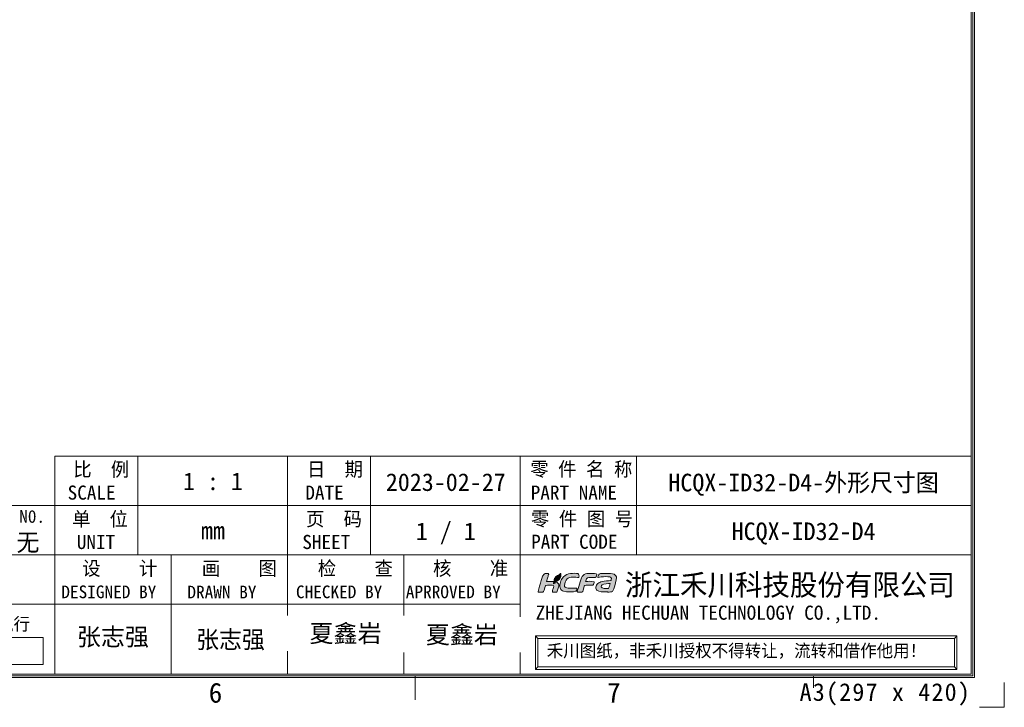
# Model space of a CAD drawing. Header units: millimetres. Extents: x 0 to 427, y 0 to 299.
# Tile 34 of 37: x 287 to 427, y 0 to 97. Entities that reach past the tile are written whole.
import ezdxf
from ezdxf.enums import TextEntityAlignment as Align

# ---------------------------------------------------------------- set-up
doc = ezdxf.new("R2010")
doc.units = ezdxf.units.MM
doc.header["$LTSCALE"] = 23.1
doc.header["$MEASUREMENT"] = 0
doc.layers.get('0').update_dxf_attribs({"lineweight": 18})
for name, color, linetype, lineweight in [('粗实线', 7, 'Continuous', 30), ('细实线层', 7, 'Continuous', 18), ('限高区域④', 3, 'Continuous', 18), ('限高区域⑤', 4, 'Continuous', 18)]:
    doc.layers.add(name, color=color, linetype=linetype, lineweight=lineweight)
doc.styles.add('鸿蒙CAD', font='txt')

# ---------------------------------------------------------------- blocks, each defined once
blk = doc.blocks.new('hcfa')
at = {"layer": '限高区域⑤'}
h = blk.add_hatch(color=164, dxfattribs=at)
edge = h.paths.add_edge_path(flags=0)
edge.add_spline(control_points=[(7.07, 2.36), (6.56, 2.36), (5.94, 2.45), (5.68, 1.95)], knot_values=[0, 0, 0, 0, 1.537659, 1.537659, 1.537659, 1.537659], weights=[1, 1, 1, 1], degree=3, periodic=0)
edge.add_spline(control_points=[(5.68, 1.95), (5.5, 1.6), (5.1, 0.37), (5.04, 0.05)], knot_values=[0, 0, 0, 0, 2.013709, 2.013709, 2.013709, 2.013709], weights=[1, 1, 1, 1], degree=3, periodic=0)
edge.add_line((5.04, 0.05), (5.05, 0))
edge.add_line((5.05, 0), (5.11, -0.03))
edge.add_line((5.11, -0.03), (5.37, -0.03))
edge.add_line((5.37, -0.03), (5.64, -0.03))
edge.add_spline(control_points=[(5.64, -0.03), (5.76, -0.03), (5.74, 0.02), (5.79, 0.22)], knot_values=[0, 0, 0, 0, 0.325713, 0.325713, 0.325713, 0.325713], weights=[1, 1, 1, 1], degree=3, periodic=0)
edge.add_spline(control_points=[(5.79, 0.22), (5.83, 0.33), (5.92, 0.77), (6.02, 0.82)], knot_values=[0, 0, 0, 0, 0.649887, 0.649887, 0.649887, 0.649887], weights=[1, 1, 1, 1], degree=3, periodic=0)
edge.add_spline(control_points=[(6.02, 0.82), (6.12, 0.94), (6.84, 0.81), (7.05, 0.86)], knot_values=[0, 0, 0, 0, 1.042012, 1.042012, 1.042012, 1.042012], weights=[1, 1, 1, 1], degree=3, periodic=0)
edge.add_spline(control_points=[(7.05, 0.86), (7.09, 0.87), (7.11, 0.89), (7.12, 0.92)], knot_values=[0, 0, 0, 0, 0.09894, 0.09894, 0.09894, 0.09894], weights=[1, 1, 1, 1], degree=3, periodic=0)
edge.add_spline(control_points=[(7.12, 0.92), (7.14, 0.97), (7.21, 1.14), (7.21, 1.2)], knot_values=[0, 0, 0, 0, 0.29547, 0.29547, 0.29547, 0.29547], weights=[1, 1, 1, 1], degree=3, periodic=0)
edge.add_spline(control_points=[(7.21, 1.2), (7.21, 1.24), (7.23, 1.29), (7.18, 1.3)], knot_values=[0, 0, 0, 0, 0.12492, 0.12492, 0.12492, 0.12492], weights=[1, 1, 1, 1], degree=3, periodic=0)
edge.add_spline(control_points=[(7.18, 1.3), (6.84, 1.38), (6.46, 1.35), (6.12, 1.32)], knot_values=[0, 0, 0, 0, 1.062134, 1.062134, 1.062134, 1.062134], weights=[1, 1, 1, 1], degree=3, periodic=0)
edge.add_spline(control_points=[(6.12, 1.32), (6.12, 1.37), (6.16, 1.49), (6.17, 1.54)], knot_values=[0, 0, 0, 0, 0.222512, 0.222512, 0.222512, 0.222512], weights=[1, 1, 1, 1], degree=3, periodic=0)
edge.add_line((6.17, 1.54), (6.24, 1.68))
edge.add_line((6.24, 1.68), (6.36, 1.79))
edge.add_line((6.36, 1.79), (6.51, 1.84))
edge.add_line((6.51, 1.84), (6.7, 1.86))
edge.add_line((6.7, 1.86), (6.94, 1.86))
edge.add_line((6.94, 1.86), (7.19, 1.86))
edge.add_spline(control_points=[(7.19, 1.86), (7.31, 1.86), (7.45, 1.84), (7.48, 1.91)], knot_values=[0, 0, 0, 0, 0.307412, 0.307412, 0.307412, 0.307412], weights=[1, 1, 1, 1], degree=3, periodic=0)
edge.add_spline(control_points=[(7.48, 1.91), (7.5, 1.96), (7.57, 2.13), (7.57, 2.19)], knot_values=[0, 0, 0, 0, 0.295458, 0.295458, 0.295458, 0.295458], weights=[1, 1, 1, 1], degree=3, periodic=0)
edge.add_spline(control_points=[(7.57, 2.19), (7.57, 2.25), (7.56, 2.29), (7.49, 2.32)], knot_values=[0, 0, 0, 0, 0.162305, 0.162305, 0.162305, 0.162305], weights=[1, 1, 1, 1], degree=3, periodic=0)
edge.add_spline(control_points=[(7.49, 2.32), (7.38, 2.36), (7.17, 2.36), (7.07, 2.36)], knot_values=[0, 0, 0, 0, 0.4222, 0.4222, 0.4222, 0.4222], weights=[1, 1, 1, 1], degree=3, periodic=0)
edge = h.paths.add_edge_path(flags=0)
edge.add_spline(control_points=[(3.72, 1.65), (4.08, 2.02), (4.83, 1.84), (5.23, 1.86)], knot_values=[0, 0, 0, 0, 1.564995, 1.564995, 1.564995, 1.564995], weights=[1, 1, 1, 1], degree=3, periodic=0)
edge.add_spline(control_points=[(5.23, 1.86), (5.27, 1.86), (5.31, 2.17), (5.2, 2.29)], knot_values=[0, 0, 0, 0, 0.452649, 0.452649, 0.452649, 0.452649], weights=[1, 1, 1, 1], degree=3, periodic=0)
edge.add_spline(control_points=[(5.2, 2.29), (5.15, 2.34), (5.05, 2.36), (4.95, 2.37)], knot_values=[0, 0, 0, 0, 0.26521, 0.26521, 0.26521, 0.26521], weights=[1, 1, 1, 1], degree=3, periodic=0)
edge.add_spline(control_points=[(4.95, 2.37), (4.27, 2.4), (3.51, 2.36), (3.08, 1.72)], knot_values=[0, 0, 0, 0, 2.081034, 2.081034, 2.081034, 2.081034], weights=[1, 1, 1, 1], degree=3, periodic=0)
edge.add_spline(control_points=[(3.08, 1.72), (2.87, 1.41), (2.66, 0.72), (2.88, 0.37)], knot_values=[0, 0, 0, 0, 1.416581, 1.416581, 1.416581, 1.416581], weights=[1, 1, 1, 1], degree=3, periodic=0)
edge.add_spline(control_points=[(2.88, 0.37), (2.95, 0.26), (3.06, 0.13), (3.25, 0.08)], knot_values=[0, 0, 0, 0, 0.485963, 0.485963, 0.485963, 0.485963], weights=[1, 1, 1, 1], degree=3, periodic=0)
edge.add_spline(control_points=[(3.25, 0.08), (3.71, -0.04), (4.59, -0.06), (4.85, 0.08)], knot_values=[0, 0, 0, 0, 1.622869, 1.622869, 1.622869, 1.622869], weights=[1, 1, 1, 1], degree=3, periodic=0)
edge.add_spline(control_points=[(4.85, 0.08), (4.96, 0.13), (5.03, 0.39), (5, 0.47)], knot_values=[0, 0, 0, 0, 0.439849, 0.439849, 0.439849, 0.439849], weights=[1, 1, 1, 1], degree=3, periodic=0)
edge.add_spline(control_points=[(5, 0.47), (4.99, 0.51), (4.61, 0.46), (4.52, 0.46)], knot_values=[0, 0, 0, 0, 0.489965, 0.489965, 0.489965, 0.489965], weights=[1, 1, 1, 1], degree=3, periodic=0)
edge.add_spline(control_points=[(4.52, 0.46), (4.29, 0.45), (3.89, 0.42), (3.69, 0.5)], knot_values=[0, 0, 0, 0, 0.834259, 0.834259, 0.834259, 0.834259], weights=[1, 1, 1, 1], degree=3, periodic=0)
edge.add_spline(control_points=[(3.69, 0.5), (3.51, 0.58), (3.39, 0.62), (3.39, 0.8)], knot_values=[0, 0, 0, 0, 0.459489, 0.459489, 0.459489, 0.459489], weights=[1, 1, 1, 1], degree=3, periodic=0)
edge.add_spline(control_points=[(3.39, 0.8), (3.39, 1.04), (3.54, 1.47), (3.72, 1.65)], knot_values=[0, 0, 0, 0, 0.925524, 0.925524, 0.925524, 0.925524], weights=[1, 1, 1, 1], degree=3, periodic=0)
edge = h.paths.add_edge_path(flags=0)
edge.add_spline(control_points=[(1.07, 1.31), (1.08, 1.43), (1.2, 1.78), (1.24, 1.9)], knot_values=[0, 0, 0, 0, 0.611736, 0.611736, 0.611736, 0.611736], weights=[1, 1, 1, 1], degree=3, periodic=0)
edge.add_spline(control_points=[(1.24, 1.9), (1.26, 1.97), (1.36, 2.23), (1.36, 2.28)], knot_values=[0, 0, 0, 0, 0.393712, 0.393712, 0.393712, 0.393712], weights=[1, 1, 1, 1], degree=3, periodic=0)
edge.add_spline(control_points=[(1.36, 2.28), (1.36, 2.39), (1.07, 2.39), (0.92, 2.35)], knot_values=[0, 0, 0, 0, 0.475712, 0.475712, 0.475712, 0.475712], weights=[1, 1, 1, 1], degree=3, periodic=0)
edge.add_spline(control_points=[(0.92, 2.35), (0.83, 2.31), (0.74, 2.24), (0.68, 2.17)], knot_values=[0, 0, 0, 0, 0.3056, 0.3056, 0.3056, 0.3056], weights=[1, 1, 1, 1], degree=3, periodic=0)
edge.add_spline(control_points=[(0.68, 2.17), (0.61, 2.08), (0.53, 1.93), (0.5, 1.82)], knot_values=[0, 0, 0, 0, 0.395977, 0.395977, 0.395977, 0.395977], weights=[1, 1, 1, 1], degree=3, periodic=0)
edge.add_spline(control_points=[(0.5, 1.82), (0.35, 1.34), (0.22, 0.86), (0.09, 0.38)], knot_values=[0, 0, 0, 0, 1.492002, 1.492002, 1.492002, 1.492002], weights=[1, 1, 1, 1], degree=3, periodic=0)
edge.add_spline(control_points=[(0.09, 0.38), (0.07, 0.32), (-0.01, 0.1), (-0.01, 0.05)], knot_values=[0, 0, 0, 0, 0.349975, 0.349975, 0.349975, 0.349975], weights=[1, 1, 1, 1], degree=3, periodic=0)
edge.add_line((-0.01, 0.05), (0, 0))
edge.add_line((0, 0), (0.06, -0.03))
edge.add_line((0.06, -0.03), (0.32, -0.03))
edge.add_line((0.32, -0.03), (0.59, -0.03))
edge.add_line((0.59, -0.03), (0.66, -0.01))
edge.add_line((0.66, -0.01), (0.7, 0.05))
edge.add_line((0.7, 0.05), (0.75, 0.22))
edge.add_line((0.75, 0.22), (0.82, 0.46))
edge.add_line((0.82, 0.46), (0.89, 0.69))
edge.add_spline(control_points=[(0.89, 0.69), (0.91, 0.76), (0.93, 0.77), (0.99, 0.8)], knot_values=[0, 0, 0, 0, 0.153682, 0.153682, 0.153682, 0.153682], weights=[1, 1, 1, 1], degree=3, periodic=0)
edge.add_spline(control_points=[(0.99, 0.8), (1.12, 0.86), (1.89, 0.9), (1.97, 0.81)], knot_values=[0, 0, 0, 0, 0.989394, 0.989394, 0.989394, 0.989394], weights=[1, 1, 1, 1], degree=3, periodic=0)
edge.add_spline(control_points=[(1.97, 0.81), (2.06, 0.7), (1.94, 0.45), (1.89, 0.3)], knot_values=[0, 0, 0, 0, 0.534984, 0.534984, 0.534984, 0.534984], weights=[1, 1, 1, 1], degree=3, periodic=0)
edge.add_line((1.89, 0.3), (1.83, 0.1))
edge.add_line((1.83, 0.1), (1.83, 0.01))
edge.add_line((1.83, 0.01), (1.86, -0.02))
edge.add_line((1.86, -0.02), (1.9, -0.03))
edge.add_line((1.9, -0.03), (2.14, -0.03))
edge.add_line((2.14, -0.03), (2.39, -0.03))
edge.add_spline(control_points=[(2.39, -0.03), (2.47, -0.03), (2.66, 0.65), (2.66, 0.77)], knot_values=[0, 0, 0, 0, 0.854359, 0.854359, 0.854359, 0.854359], weights=[1, 1, 1, 1], degree=3, periodic=0)
edge.add_spline(control_points=[(2.66, 0.77), (2.66, 0.98), (2.57, 1.1), (2.45, 1.19)], knot_values=[0, 0, 0, 0, 0.485363, 0.485363, 0.485363, 0.485363], weights=[1, 1, 1, 1], degree=3, periodic=0)
edge.add_spline(control_points=[(2.45, 1.19), (2.4, 1.22), (2.34, 1.25), (2.28, 1.27)], knot_values=[0, 0, 0, 0, 0.194624, 0.194624, 0.194624, 0.194624], weights=[1, 1, 1, 1], degree=3, periodic=0)
edge.add_spline(control_points=[(2.28, 1.27), (2.25, 1.27), (2.22, 1.27), (2.19, 1.26)], knot_values=[0, 0, 0, 0, 0.08842, 0.08842, 0.08842, 0.08842], weights=[1, 1, 1, 1], degree=3, periodic=0)
edge.add_spline(control_points=[(2.19, 1.26), (2.15, 1.09), (2.21, 1.14), (2.01, 1.05)], knot_values=[0, 0, 0, 0, 0.30703, 0.30703, 0.30703, 0.30703], weights=[1, 1, 1, 1], degree=3, periodic=0)
edge.add_spline(control_points=[(2.01, 1.05), (1.98, 1.04), (2, 1.04), (1.96, 1.03)], knot_values=[0, 0, 0, 0, 0.060036, 0.060036, 0.060036, 0.060036], weights=[1, 1, 1, 1], degree=3, periodic=0)
edge.add_spline(control_points=[(1.96, 1.03), (1.96, 1.1), (1.99, 1.22), (2.03, 1.33)], knot_values=[0, 0, 0, 0, 0.30846, 0.30846, 0.30846, 0.30846], weights=[1, 1, 1, 1], degree=3, periodic=0)
edge.add_spline(control_points=[(2.03, 1.33), (1.71, 1.37), (1.35, 1.32), (1.07, 1.31)], knot_values=[0, 0, 0, 0, 0.957715, 0.957715, 0.957715, 0.957715], weights=[1, 1, 1, 1], degree=3, periodic=0)
edge = h.paths.add_edge_path(flags=0)
edge.add_spline(control_points=[(9.76, 0.39), (9.93, 0.81), (10.07, 1.5), (10.1, 1.82)], knot_values=[0, 0, 0, 0, 1.476866, 1.476866, 1.476866, 1.476866], weights=[1, 1, 1, 1], degree=3, periodic=0)
edge.add_spline(control_points=[(10.1, 1.82), (10.09, 1.99), (10.01, 2.14), (9.78, 2.25)], knot_values=[0, 0, 0, 0, 0.565204, 0.565204, 0.565204, 0.565204], weights=[1, 1, 1, 1], degree=3, periodic=0)
edge.add_spline(control_points=[(9.78, 2.25), (9.53, 2.38), (9.13, 2.37), (8.82, 2.37)], knot_values=[0, 0, 0, 0, 0.980073, 0.980073, 0.980073, 0.980073], weights=[1, 1, 1, 1], degree=3, periodic=0)
edge.add_spline(control_points=[(8.82, 2.37), (8.55, 2.37), (8.28, 2.37), (8.04, 2.34)], knot_values=[0, 0, 0, 0, 0.776225, 0.776225, 0.776225, 0.776225], weights=[1, 1, 1, 1], degree=3, periodic=0)
edge.add_spline(control_points=[(8.04, 2.34), (7.98, 2.33), (7.9, 2.32), (7.86, 2.29)], knot_values=[0, 0, 0, 0, 0.194586, 0.194586, 0.194586, 0.194586], weights=[1, 1, 1, 1], degree=3, periodic=0)
edge.add_spline(control_points=[(7.86, 2.29), (7.79, 2.25), (7.73, 2), (7.71, 1.93)], knot_values=[0, 0, 0, 0, 0.401562, 0.401562, 0.401562, 0.401562], weights=[1, 1, 1, 1], degree=3, periodic=0)
edge.add_spline(control_points=[(7.71, 1.93), (7.7, 1.89), (7.68, 1.86), (7.72, 1.86)], knot_values=[0, 0, 0, 0, 0.087937, 0.087937, 0.087937, 0.087937], weights=[1, 1, 1, 1], degree=3, periodic=0)
edge.add_spline(control_points=[(7.72, 1.86), (8.06, 1.9), (9.44, 2.11), (9.44, 1.71)], knot_values=[0, 0, 0, 0, 1.829051, 1.829051, 1.829051, 1.829051], weights=[1, 1, 1, 1], degree=3, periodic=0)
edge.add_spline(control_points=[(9.44, 1.71), (9.44, 1.65), (9.43, 1.5), (9.4, 1.48)], knot_values=[0, 0, 0, 0, 0.229888, 0.229888, 0.229888, 0.229888], weights=[1, 1, 1, 1], degree=3, periodic=0)
edge.add_spline(control_points=[(9.4, 1.48), (9.39, 1.47), (9.38, 1.47), (9.36, 1.47)], knot_values=[0, 0, 0, 0, 0.043267, 0.043267, 0.043267, 0.043267], weights=[1, 1, 1, 1], degree=3, periodic=0)
edge.add_spline(control_points=[(9.36, 1.47), (8.99, 1.39), (8.61, 1.41), (8.23, 1.31)], knot_values=[0, 0, 0, 0, 1.144446, 1.144446, 1.144446, 1.144446], weights=[1, 1, 1, 1], degree=3, periodic=0)
edge.add_spline(control_points=[(8.23, 1.31), (8.05, 1.26), (7.85, 1.18), (7.71, 1.07)], knot_values=[0, 0, 0, 0, 0.580179, 0.580179, 0.580179, 0.580179], weights=[1, 1, 1, 1], degree=3, periodic=0)
edge.add_spline(control_points=[(7.71, 1.07), (7.64, 1.01), (7.57, 0.94), (7.52, 0.87)], knot_values=[0, 0, 0, 0, 0.273949, 0.273949, 0.273949, 0.273949], weights=[1, 1, 1, 1], degree=3, periodic=0)
edge.add_spline(control_points=[(7.52, 0.87), (7.44, 0.72), (7.38, 0.48), (7.47, 0.32)], knot_values=[0, 0, 0, 0, 0.568587, 0.568587, 0.568587, 0.568587], weights=[1, 1, 1, 1], degree=3, periodic=0)
edge.add_spline(control_points=[(7.47, 0.32), (7.5, 0.28), (7.53, 0.24), (7.57, 0.21)], knot_values=[0, 0, 0, 0, 0.150189, 0.150189, 0.150189, 0.150189], weights=[1, 1, 1, 1], degree=3, periodic=0)
edge.add_spline(control_points=[(7.57, 0.21), (7.78, -0.01), (8.48, -0.04), (8.78, -0.02)], knot_values=[0, 0, 0, 0, 1.257613, 1.257613, 1.257613, 1.257613], weights=[1, 1, 1, 1], degree=3, periodic=0)
edge.add_spline(control_points=[(8.78, -0.02), (8.82, -0.02), (8.85, -0.02), (8.96, -0.01)], knot_values=[0, 0, 0, 0, 0.175069, 0.175069, 0.175069, 0.175069], weights=[1, 1, 1, 1], degree=3, periodic=0)
edge.add_spline(control_points=[(8.96, -0.01), (8.96, -0.01), (8.95, -0.04), (8.95, -0.04)], knot_values=[0, 0, 0, 0, 0.027876, 0.027876, 0.027876, 0.027876], weights=[1, 1, 1, 1], degree=3, periodic=0)
edge.add_spline(control_points=[(8.95, -0.04), (8.95, -0.04), (8.95, -0.04), (8.96, -0.04)], knot_values=[0, 0, 0, 0, 0.003955, 0.003955, 0.003955, 0.003955], weights=[1, 1, 1, 1], degree=3, periodic=0)
edge.add_spline(control_points=[(8.96, -0.04), (9.17, -0.04), (9.51, -0.01), (9.57, 0.04)], knot_values=[0, 0, 0, 0, 0.620186, 0.620186, 0.620186, 0.620186], weights=[1, 1, 1, 1], degree=3, periodic=0)
edge.add_spline(control_points=[(9.57, 0.04), (9.64, 0.1), (9.72, 0.29), (9.76, 0.39)], knot_values=[0, 0, 0, 0, 0.400766, 0.400766, 0.400766, 0.400766], weights=[1, 1, 1, 1], degree=3, periodic=0)
edge = h.paths.add_edge_path(flags=0)
edge.add_spline(control_points=[(9.27, 1.06), (9.24, 0.91), (9.12, 0.54), (9.07, 0.41)], knot_values=[0, 0, 0, 0, 0.674769, 0.674769, 0.674769, 0.674769], weights=[1, 1, 1, 1], degree=3, periodic=0)
edge.add_spline(control_points=[(9.07, 0.41), (8.88, 0.41), (8.11, 0.36), (8.11, 0.65)], knot_values=[0, 0, 0, 0, 1.063898, 1.063898, 1.063898, 1.063898], weights=[1, 1, 1, 1], degree=3, periodic=0)
edge.add_spline(control_points=[(8.11, 0.65), (8.11, 0.76), (8.19, 0.85), (8.26, 0.9)], knot_values=[0, 0, 0, 0, 0.307152, 0.307152, 0.307152, 0.307152], weights=[1, 1, 1, 1], degree=3, periodic=0)
edge.add_spline(control_points=[(8.26, 0.9), (8.43, 1.01), (9.09, 1.06), (9.27, 1.06)], knot_values=[0, 0, 0, 0, 1.034719, 1.034719, 1.034719, 1.034719], weights=[1, 1, 1, 1], degree=3, periodic=0)
h = blk.add_hatch(color=82, dxfattribs=at)
edge = h.paths.add_edge_path(flags=0)
edge.add_spline(control_points=[(2.71, 1.97), (2.54, 1.64), (2.3, 1.69), (2.12, 1.4)], knot_values=[0, 0, 0, 0, 0.82939, 0.82939, 0.82939, 0.82939], weights=[1, 1, 1, 1], degree=3, periodic=0)
edge.add_spline(control_points=[(2.12, 1.4), (2.08, 1.35), (2.02, 1.18), (2.02, 1.11)], knot_values=[0, 0, 0, 0, 0.312404, 0.312404, 0.312404, 0.312404], weights=[1, 1, 1, 1], degree=3, periodic=0)
edge.add_spline(control_points=[(2.02, 1.11), (2.03, 1.11), (2.03, 1.11), (2.04, 1.12)], knot_values=[0, 0, 0, 0, 0.027389, 0.027389, 0.027389, 0.027389], weights=[1, 1, 1, 1], degree=3, periodic=0)
edge.add_spline(control_points=[(2.04, 1.12), (2.14, 1.16), (2.1, 1.13), (2.13, 1.24)], knot_values=[0, 0, 0, 0, 0.167444, 0.167444, 0.167444, 0.167444], weights=[1, 1, 1, 1], degree=3, periodic=0)
edge.add_spline(control_points=[(2.13, 1.24), (2.14, 1.27), (2.14, 1.28), (2.15, 1.31)], knot_values=[0, 0, 0, 0, 0.070921, 0.070921, 0.070921, 0.070921], weights=[1, 1, 1, 1], degree=3, periodic=0)
edge.add_spline(control_points=[(2.15, 1.31), (2.51, 1.32), (2.84, 1.56), (2.9, 1.92)], knot_values=[0, 0, 0, 0, 1.055102, 1.055102, 1.055102, 1.055102], weights=[1, 1, 1, 1], degree=3, periodic=0)
edge.add_spline(control_points=[(2.9, 1.92), (2.91, 1.98), (2.92, 2.04), (2.92, 2.11)], knot_values=[0, 0, 0, 0, 0.188525, 0.188525, 0.188525, 0.188525], weights=[1, 1, 1, 1], degree=3, periodic=0)
edge.add_spline(control_points=[(2.92, 2.11), (2.92, 2.11), (2.92, 2.25), (2.92, 2.25)], knot_values=[0, 0, 0, 0, 0.144713, 0.144713, 0.144713, 0.144713], weights=[1, 1, 1, 1], degree=3, periodic=0)
edge.add_spline(control_points=[(2.92, 2.25), (2.92, 2.29), (2.92, 2.32), (2.92, 2.37)], knot_values=[0, 0, 0, 0, 0.119576, 0.119576, 0.119576, 0.119576], weights=[1, 1, 1, 1], degree=3, periodic=0)
edge.add_spline(control_points=[(2.92, 2.37), (2.87, 2.37), (2.88, 2.33), (2.79, 2.25)], knot_values=[0, 0, 0, 0, 0.180649, 0.180649, 0.180649, 0.180649], weights=[1, 1, 1, 1], degree=3, periodic=0)
edge.add_spline(control_points=[(2.79, 2.25), (2.66, 2.14), (2.52, 2.13), (2.35, 2.01)], knot_values=[0, 0, 0, 0, 0.50668, 0.50668, 0.50668, 0.50668], weights=[1, 1, 1, 1], degree=3, periodic=0)
edge.add_spline(control_points=[(2.35, 2.01), (2.26, 1.95), (2.18, 1.87), (2.13, 1.77)], knot_values=[0, 0, 0, 0, 0.326484, 0.326484, 0.326484, 0.326484], weights=[1, 1, 1, 1], degree=3, periodic=0)
edge.add_spline(control_points=[(2.13, 1.77), (2.11, 1.72), (2.08, 1.67), (2.07, 1.6)], knot_values=[0, 0, 0, 0, 0.179769, 0.179769, 0.179769, 0.179769], weights=[1, 1, 1, 1], degree=3, periodic=0)
edge.add_spline(control_points=[(2.07, 1.6), (2.07, 1.59), (2.05, 1.39), (2.08, 1.39)], knot_values=[0, 0, 0, 0, 0.221687, 0.221687, 0.221687, 0.221687], weights=[1, 1, 1, 1], degree=3, periodic=0)
edge.add_spline(control_points=[(2.08, 1.39), (2.1, 1.46), (2.17, 1.57), (2.3, 1.65)], knot_values=[0, 0, 0, 0, 0.3504, 0.3504, 0.3504, 0.3504], weights=[1, 1, 1, 1], degree=3, periodic=0)
edge.add_spline(control_points=[(2.3, 1.65), (2.49, 1.77), (2.61, 1.83), (2.71, 1.97)], knot_values=[0, 0, 0, 0, 0.521681, 0.521681, 0.521681, 0.521681], weights=[1, 1, 1, 1], degree=3, periodic=0)
at = {"layer": '限高区域④', "color": 164}
for points, knots in [([(-0.01, 0.05), (-0.01, 0.02), (-0.01, -0.03), (0.06, -0.03), (0.06, -0.03), (0.06, -0.03), (0.59, -0.03), (0.59, -0.03), (0.59, -0.03), (0.71, -0.03), (0.72, 0.1), (0.75, 0.22), (0.75, 0.22), (0.75, 0.22), (0.89, 0.69), (0.89, 0.69), (0.89, 0.69), (0.91, 0.76), (0.93, 0.77), (0.99, 0.8), (0.99, 0.8), (1.12, 0.86), (1.89, 0.9), (1.97, 0.81), (1.97, 0.81), (2.06, 0.7), (1.94, 0.45), (1.89, 0.3), (1.89, 0.3), (1.87, 0.21), (1.75, -0.03), (1.9, -0.03), (1.9, -0.03), (1.9, -0.03), (2.39, -0.03), (2.39, -0.03), (2.39, -0.03), (2.47, -0.03), (2.66, 0.65), (2.66, 0.77), (2.66, 0.77), (2.66, 0.98), (2.57, 1.1), (2.45, 1.19), (2.45, 1.19), (2.4, 1.22), (2.34, 1.25), (2.28, 1.27), (2.28, 1.27), (2.25, 1.27), (2.22, 1.27), (2.19, 1.26), (2.19, 1.26), (2.15, 1.09), (2.21, 1.14), (2.01, 1.05), (2.01, 1.05), (1.98, 1.04), (2, 1.04), (1.96, 1.03), (1.96, 1.03), (1.96, 1.1), (1.99, 1.22), (2.03, 1.33), (2.03, 1.33), (1.71, 1.37), (1.35, 1.32), (1.07, 1.31), (1.07, 1.31), (1.08, 1.43), (1.2, 1.78), (1.24, 1.9), (1.24, 1.9), (1.26, 1.97), (1.36, 2.23), (1.36, 2.28), (1.36, 2.28), (1.36, 2.39), (1.07, 2.39), (0.92, 2.35), (0.92, 2.35), (0.83, 2.31), (0.74, 2.24), (0.68, 2.17), (0.68, 2.17), (0.61, 2.08), (0.53, 1.93), (0.5, 1.82), (0.5, 1.82), (0.35, 1.34), (0.22, 0.86), (0.09, 0.38), (0.09, 0.38), (0.07, 0.32), (-0.01, 0.1), (-0.01, 0.05)], [0, 0, 0, 0, 0.447956, 0.447956, 0.447956, 0.447956, 0.895911, 0.895911, 0.895911, 0.895911, 1.343867, 1.343867, 1.343867, 1.343867, 1.791822, 1.791822, 1.791822, 1.791822, 2.239778, 2.239778, 2.239778, 2.239778, 2.687733, 2.687733, 2.687733, 2.687733, 3.135689, 3.135689, 3.135689, 3.135689, 3.583645, 3.583645, 3.583645, 3.583645, 4.0316, 4.0316, 4.0316, 4.0316, 4.479556, 4.479556, 4.479556, 4.479556, 4.927511, 4.927511, 4.927511, 4.927511, 5.375467, 5.375467, 5.375467, 5.375467, 5.823423, 5.823423, 5.823423, 5.823423, 6.271378, 6.271378, 6.271378, 6.271378, 6.719334, 6.719334, 6.719334, 6.719334, 7.167289, 7.167289, 7.167289, 7.167289, 7.615245, 7.615245, 7.615245, 7.615245, 8.0632, 8.0632, 8.0632, 8.0632, 8.511156, 8.511156, 8.511156, 8.511156, 8.959112, 8.959112, 8.959112, 8.959112, 9.407067, 9.407067, 9.407067, 9.407067, 9.855023, 9.855023, 9.855023, 9.855023, 10.302978, 10.302978, 10.302978, 10.302978, 11.198889, 11.198889, 11.198889, 11.198889]), ([(2.88, 0.37), (2.95, 0.26), (3.06, 0.13), (3.25, 0.08), (3.25, 0.08), (3.71, -0.04), (4.59, -0.06), (4.85, 0.08), (4.85, 0.08), (4.96, 0.13), (5.03, 0.39), (5, 0.47), (5, 0.47), (4.99, 0.51), (4.61, 0.46), (4.52, 0.46), (4.52, 0.46), (4.29, 0.45), (3.89, 0.42), (3.69, 0.5), (3.69, 0.5), (3.51, 0.58), (3.39, 0.62), (3.39, 0.8), (3.39, 0.8), (3.39, 1.04), (3.54, 1.47), (3.72, 1.65), (3.72, 1.65), (4.08, 2.02), (4.83, 1.84), (5.23, 1.86), (5.23, 1.86), (5.27, 1.86), (5.31, 2.17), (5.2, 2.29), (5.2, 2.29), (5.15, 2.34), (5.05, 2.36), (4.95, 2.37), (4.95, 2.37), (4.27, 2.4), (3.51, 2.36), (3.08, 1.72), (3.08, 1.72), (2.87, 1.41), (2.66, 0.72), (2.88, 0.37)], [0, 0, 0, 0, 0.839975, 0.839975, 0.839975, 0.839975, 1.679949, 1.679949, 1.679949, 1.679949, 2.519924, 2.519924, 2.519924, 2.519924, 3.359898, 3.359898, 3.359898, 3.359898, 4.199873, 4.199873, 4.199873, 4.199873, 5.039847, 5.039847, 5.039847, 5.039847, 5.879822, 5.879822, 5.879822, 5.879822, 6.719796, 6.719796, 6.719796, 6.719796, 7.559771, 7.559771, 7.559771, 7.559771, 8.399745, 8.399745, 8.399745, 8.399745, 9.23972, 9.23972, 9.23972, 9.23972, 10.919669, 10.919669, 10.919669, 10.919669]), ([(5.04, 0.05), (5.04, 0.02), (5.04, -0.03), (5.11, -0.03), (5.11, -0.03), (5.11, -0.03), (5.64, -0.03), (5.64, -0.03), (5.64, -0.03), (5.76, -0.03), (5.74, 0.02), (5.79, 0.22), (5.79, 0.22), (5.83, 0.33), (5.92, 0.77), (6.02, 0.82), (6.02, 0.82), (6.12, 0.94), (6.84, 0.81), (7.05, 0.86), (7.05, 0.86), (7.09, 0.87), (7.11, 0.89), (7.12, 0.92), (7.12, 0.92), (7.14, 0.97), (7.21, 1.14), (7.21, 1.2), (7.21, 1.2), (7.21, 1.24), (7.23, 1.29), (7.18, 1.3), (7.18, 1.3), (6.84, 1.38), (6.46, 1.35), (6.12, 1.32), (6.12, 1.32), (6.12, 1.37), (6.16, 1.49), (6.17, 1.54), (6.17, 1.54), (6.24, 1.77), (6.43, 1.86), (6.7, 1.86), (6.7, 1.86), (6.7, 1.86), (7.19, 1.86), (7.19, 1.86), (7.19, 1.86), (7.31, 1.86), (7.45, 1.84), (7.48, 1.91), (7.48, 1.91), (7.5, 1.96), (7.57, 2.13), (7.57, 2.19), (7.57, 2.19), (7.57, 2.25), (7.56, 2.29), (7.49, 2.32), (7.49, 2.32), (7.38, 2.36), (7.17, 2.36), (7.07, 2.36), (7.07, 2.36), (6.56, 2.36), (5.94, 2.45), (5.68, 1.95), (5.68, 1.95), (5.5, 1.6), (5.1, 0.37), (5.04, 0.05)], [0, 0, 0, 0, 0.541079, 0.541079, 0.541079, 0.541079, 1.082157, 1.082157, 1.082157, 1.082157, 1.623236, 1.623236, 1.623236, 1.623236, 2.164314, 2.164314, 2.164314, 2.164314, 2.705393, 2.705393, 2.705393, 2.705393, 3.246471, 3.246471, 3.246471, 3.246471, 3.78755, 3.78755, 3.78755, 3.78755, 4.328628, 4.328628, 4.328628, 4.328628, 4.869707, 4.869707, 4.869707, 4.869707, 5.410785, 5.410785, 5.410785, 5.410785, 5.951864, 5.951864, 5.951864, 5.951864, 6.492942, 6.492942, 6.492942, 6.492942, 7.034021, 7.034021, 7.034021, 7.034021, 7.575099, 7.575099, 7.575099, 7.575099, 8.116178, 8.116178, 8.116178, 8.116178, 8.657256, 8.657256, 8.657256, 8.657256, 9.198335, 9.198335, 9.198335, 9.198335, 10.280492, 10.280492, 10.280492, 10.280492]), ([(10.1, 1.82), (10.07, 1.5), (9.93, 0.81), (9.76, 0.39), (9.76, 0.39), (9.72, 0.29), (9.64, 0.1), (9.57, 0.04), (9.57, 0.04), (9.51, -0.01), (9.17, -0.04), (8.96, -0.04), (8.96, -0.04), (8.95, -0.04), (8.95, -0.04), (8.95, -0.04), (8.95, -0.04), (8.95, -0.04), (8.96, -0.01), (8.96, -0.01), (8.96, -0.01), (8.85, -0.02), (8.82, -0.02), (8.78, -0.02), (8.78, -0.02), (8.48, -0.04), (7.78, -0.01), (7.57, 0.21), (7.57, 0.21), (7.53, 0.24), (7.5, 0.28), (7.47, 0.32), (7.47, 0.32), (7.38, 0.48), (7.44, 0.72), (7.52, 0.87), (7.52, 0.87), (7.57, 0.94), (7.64, 1.01), (7.71, 1.07), (7.71, 1.07), (7.85, 1.18), (8.05, 1.26), (8.23, 1.31), (8.23, 1.31), (8.61, 1.41), (8.99, 1.39), (9.36, 1.47), (9.36, 1.47), (9.38, 1.47), (9.39, 1.47), (9.4, 1.48), (9.4, 1.48), (9.43, 1.5), (9.44, 1.65), (9.44, 1.71), (9.44, 1.71), (9.44, 2.11), (8.06, 1.9), (7.72, 1.86), (7.72, 1.86), (7.68, 1.86), (7.7, 1.89), (7.71, 1.93), (7.71, 1.93), (7.73, 2), (7.79, 2.25), (7.86, 2.29), (7.86, 2.29), (7.9, 2.32), (7.98, 2.33), (8.04, 2.34), (8.04, 2.34), (8.28, 2.37), (8.55, 2.37), (8.82, 2.37), (8.82, 2.37), (9.13, 2.37), (9.53, 2.38), (9.78, 2.25), (9.78, 2.25), (10.01, 2.14), (10.09, 1.99), (10.1, 1.82)], [0, 0, 0, 0, 0.530859, 0.530859, 0.530859, 0.530859, 1.061719, 1.061719, 1.061719, 1.061719, 1.592578, 1.592578, 1.592578, 1.592578, 2.123437, 2.123437, 2.123437, 2.123437, 2.654297, 2.654297, 2.654297, 2.654297, 3.185156, 3.185156, 3.185156, 3.185156, 3.716015, 3.716015, 3.716015, 3.716015, 4.246875, 4.246875, 4.246875, 4.246875, 4.777734, 4.777734, 4.777734, 4.777734, 5.308593, 5.308593, 5.308593, 5.308593, 5.839453, 5.839453, 5.839453, 5.839453, 6.370312, 6.370312, 6.370312, 6.370312, 6.901171, 6.901171, 6.901171, 6.901171, 7.432031, 7.432031, 7.432031, 7.432031, 7.96289, 7.96289, 7.96289, 7.96289, 8.493749, 8.493749, 8.493749, 8.493749, 9.024609, 9.024609, 9.024609, 9.024609, 9.555468, 9.555468, 9.555468, 9.555468, 10.086327, 10.086327, 10.086327, 10.086327, 10.617187, 10.617187, 10.617187, 10.617187, 11.678906, 11.678906, 11.678906, 11.678906]), ([(9.07, 0.41), (8.88, 0.41), (8.11, 0.36), (8.11, 0.65), (8.11, 0.65), (8.11, 0.76), (8.19, 0.85), (8.26, 0.9), (8.26, 0.9), (8.43, 1.01), (9.09, 1.06), (9.27, 1.06), (9.27, 1.06), (9.24, 0.91), (9.12, 0.54), (9.07, 0.41)], [0, 0, 0, 0, 0.606721, 0.606721, 0.606721, 0.606721, 1.213442, 1.213442, 1.213442, 1.213442, 1.820163, 1.820163, 1.820163, 1.820163, 3.033606, 3.033606, 3.033606, 3.033606])]:
    blk.add_open_spline(points, degree=3, knots=knots, dxfattribs=at)
at = {"layer": '限高区域④', "color": 82}
blk.add_open_spline([(2.02, 1.11), (2.03, 1.11), (2.03, 1.11), (2.04, 1.12), (2.04, 1.12), (2.14, 1.16), (2.1, 1.13), (2.13, 1.24), (2.13, 1.24), (2.14, 1.27), (2.14, 1.28), (2.15, 1.31), (2.15, 1.31), (2.51, 1.32), (2.84, 1.56), (2.9, 1.92), (2.9, 1.92), (2.91, 1.98), (2.92, 2.04), (2.92, 2.11), (2.92, 2.11), (2.92, 2.11), (2.92, 2.25), (2.92, 2.25), (2.92, 2.25), (2.92, 2.29), (2.92, 2.32), (2.92, 2.37), (2.92, 2.37), (2.87, 2.37), (2.88, 2.33), (2.79, 2.25), (2.79, 2.25), (2.66, 2.14), (2.52, 2.13), (2.35, 2.01), (2.35, 2.01), (2.26, 1.95), (2.18, 1.87), (2.13, 1.77), (2.13, 1.77), (2.11, 1.72), (2.08, 1.67), (2.07, 1.6), (2.07, 1.6), (2.07, 1.59), (2.05, 1.39), (2.08, 1.39), (2.08, 1.39), (2.1, 1.46), (2.17, 1.57), (2.3, 1.65), (2.3, 1.65), (2.49, 1.77), (2.61, 1.83), (2.71, 1.97), (2.71, 1.97), (2.54, 1.64), (2.3, 1.69), (2.12, 1.4), (2.12, 1.4), (2.08, 1.35), (2.02, 1.18), (2.02, 1.11)], degree=3, knots=[0, 0, 0, 0, 0.303347, 0.303347, 0.303347, 0.303347, 0.606694, 0.606694, 0.606694, 0.606694, 0.910042, 0.910042, 0.910042, 0.910042, 1.213389, 1.213389, 1.213389, 1.213389, 1.516736, 1.516736, 1.516736, 1.516736, 1.820083, 1.820083, 1.820083, 1.820083, 2.12343, 2.12343, 2.12343, 2.12343, 2.426777, 2.426777, 2.426777, 2.426777, 2.730125, 2.730125, 2.730125, 2.730125, 3.033472, 3.033472, 3.033472, 3.033472, 3.336819, 3.336819, 3.336819, 3.336819, 3.640166, 3.640166, 3.640166, 3.640166, 3.943513, 3.943513, 3.943513, 3.943513, 4.24686, 4.24686, 4.24686, 4.24686, 4.550208, 4.550208, 4.550208, 4.550208, 5.156902, 5.156902, 5.156902, 5.156902], dxfattribs=at)
blk = doc.blocks.new('Plastic_A3')
at = {"layer": '细实线层'}
for p, q in [((647.81, 629.11), (647.81, 339.15)), ((648.03, 629.33), (648.03, 338.92)), ((648.26, 629.56), (648.26, 338.7)), ((647.81, 370.07), (517.81, 370.07)), ((517.81, 370.07), (517.81, 339.15)), ((529.6, 356.07), (529.6, 370.07)), ((550.81, 370.07), (550.81, 339.15)), ((562.6, 356.07), (562.6, 370.07)), ((583.81, 370.07), (583.81, 339.15)), ((600.31, 370.07), (600.31, 356.07)), ((647.81, 363.07), (467.84, 363.07)), ((647.81, 356.07), (467.84, 356.07)), ((534.31, 356.07), (534.31, 339.15)), ((567.31, 356.07), (567.31, 339.15)), ((583.81, 349.07), (467.84, 349.07)), ((586.34, 344.21), (585.99, 344.57)), ((645.78, 344.57), (645.43, 344.21)), ((585.99, 339.83), (586.34, 340.18)), ((645.78, 339.83), (645.43, 340.18)), ((648.26, 338.7), (229.71, 338.7)), ((648.03, 338.92), (229.93, 338.92)), ((647.81, 339.15), (230.16, 339.15)), ((568.93, 338.92), (568.93, 335.53)), ((625.43, 338.92), (625.43, 337.23)), ((652.5, 334.46), (652.5, 337.99)), ((652.5, 334.46), (648.96, 334.46))]:
    blk.add_line(p, q, dxfattribs=at)
for points in [[(486.17, 344.37), (516.17, 344.37), (516.17, 340.52), (486.17, 340.52)], [(585.99, 344.57), (645.78, 344.57), (645.78, 339.83), (585.99, 339.83)], [(586.34, 344.21), (645.43, 344.21), (645.43, 340.18), (586.34, 340.18)]]:
    blk.add_lwpolyline(points, close=True, dxfattribs=at)
at = {"layer": '细实线层', "xscale": 1.1, "yscale": 1.1, "zscale": 1.1}
blk.add_blockref('hcfa', (586.38, 350.83), dxfattribs=at)
at = {"layer": '细实线层', "style": '鸿蒙CAD'}
for s, height, p in [('SCALE', 2, (519.63, 363.89)), ('DATE', 2, (553.35, 363.89)), ('N0.', 1.8, (512.76, 360.61)), ('UNIT', 2, (520.93, 356.89)), ('SHEET', 2, (552.92, 356.89)), ('浙江禾川科技股份有限公司', 3, (598.69, 350.31)), ('未注尺寸公差按照国标执行', 1.8, (486.21, 345.36)), ('6', 2.82, (539.65, 335.11)), ('7', 2.82, (596.15, 335.11))]:
    blk.add_text(s, height=height, dxfattribs=at).set_placement(p)
for s, insert, char_height, width, attachment_point in [('比  例', (520.44, 366.97), 2, 9.1295, 7), ('日  期', (553.59, 366.97), 2, 11.0714, 7), ('零 件 名 称', (585.25, 366.97), 2, 22.0446, 7), ('PART NAME', (585.32, 363.89), 2, 19.0714, 7), ('单  位', (520.27, 359.93), 2, 9.7857, 7), ('页  码', (553.46, 359.93), 2, 9.3482, 7), ('零 件 图 号', (585.35, 359.93), 2, 21.9509, 7), ('PART CODE', (585.38, 356.89), 2, 18.4286, 7), ('设    计', (521.71, 352.93), 2, 16.7366, 7), ('画    图', (538.67, 352.93), 2, 16.1429, 7), ('检    查', (555.12, 352.93), 2, 16.9866, 7), ('核    准', (571.47, 352.93), 2, 16.7366, 7), ('DESIGNED BY', (518.74, 349.89), 1.8, 21.2143, 7), ('DRAWN BY', (536.62, 349.89), 1.8, 17.7857, 7), ('CHECKED BY', (552.02, 349.89), 1.8, 20.3571, 7), ('APRROVED BY ', (567.6, 349.89), 1.8, 23.7857, 7), ('ZHEJIANG HECHUAN TECHNOLOGY CO.,LTD.', (586.02, 346.35), 2, 83.0571, 7), ('禾川图纸，非禾川授权不得转让，流转和借作他用！', (587.59, 343.38), 1.8, 60.2172, 1), ('{\\T1.1;A3(297 x 420)}', (623.46, 337.87), 2.5, 26.2712, 1)]:
    blk.add_mtext(s, dxfattribs=dict(at, insert=insert, char_height=char_height, width=width, attachment_point=attachment_point))
for tag, p in [('V1.0', (231.67, 610.16)), ('XXXN', (538.26, 343))]:
    blk.add_attdef(tag, p, '', height=2.5, dxfattribs=at)
for tag, height, p in [('XXXE', 2.5, (540.24, 365.07)), ('XXXC', 2.5, (573.27, 365.07)), ('XXXA', 2.5, (624.03, 365.07)), ('XXXG', 2.5, (497.76, 358.07)), ('XXXD', 2.5, (573.27, 358.07)), ('XXXB', 2.5, (624.03, 358.07)), ('XXXK', 2, (514.01, 357.04)), ('mm', 2.5, (540.24, 358.07)), ('XXXM', 2.5, (501.13, 341.19))]:
    blk.add_attdef(tag, text='', height=height, dxfattribs=at).set_placement(p, align=Align.CENTER)
blk.add_attdef('XXXJ', text='', height=2.5, dxfattribs=at).set_placement((503.31, 352.09), align=Align.MIDDLE_RIGHT)

msp = doc.modelspace()

# ---------------------------------------------------------------- block references
at = {"layer": '细实线层'}
ref = msp.add_blockref('Plastic_A3', (-225.393, -334.482), dxfattribs=at)
ref.add_attrib('XXXA', 'HCQX-ID32-D4-外形尺寸图', dxfattribs={"layer": '粗实线', "height": 2.5, "style": '鸿蒙CAD'}).set_placement((398.633, 33.082), align=Align.TOP_CENTER)
ref.add_attrib('XXXB', 'HCQX-ID32-D4', dxfattribs={"layer": '粗实线', "height": 2.5, "style": '鸿蒙CAD'}).set_placement((398.633, 26.17), align=Align.TOP_CENTER)
ref.add_attrib('XXXC', '2023-02-27', dxfattribs={"layer": '粗实线', "height": 2.5, "style": '鸿蒙CAD'}).set_placement((347.875, 33.139), align=Align.TOP_CENTER)
ref.add_attrib('XXXD', '1 / 1', dxfattribs={"layer": '粗实线', "height": 2.5, "style": '鸿蒙CAD'}).set_placement((347.875, 26.169), align=Align.TOP_CENTER)
ref.add_attrib('mm', 'mm', dxfattribs={"layer": '粗实线', "height": 2.5, "style": '鸿蒙CAD'}).set_placement((314.851, 26.274), align=Align.TOP_CENTER)
ref.add_attrib('XXXE', '1 : 1', dxfattribs={"layer": '粗实线', "height": 2.5, "style": '鸿蒙CAD'}).set_placement((314.851, 33.253), align=Align.TOP_CENTER)
ref.add_attrib('XXXN', '张志强', dxfattribs={"layer": '粗实线', "height": 2.5, "style": '鸿蒙CAD'}).set_placement((312.462, 10.832), align=Align.TOP_LEFT)
ref.add_attrib('XXXK', '无', dxfattribs={"layer": '粗实线', "height": 2.5, "style": '鸿蒙CAD'}).set_placement((288.615, 24.608), align=Align.TOP_CENTER)

# ---------------------------------------------------------------- texts
at = {"insert": (292.412, 11.218), "char_height": 2.5, "width": 16.5, "attachment_point": 1}
msp.add_mtext('\\pxqc;{\\fSimSun|b0|i0|c134|p0;张志强}', dxfattribs=at)

# ---------------------------------------------------------------- next in the draw order: texts
at = {"insert": (325.412, 11.694), "char_height": 2.5, "width": 16.5, "attachment_point": 1, "bg_fill": 2}
msp.add_mtext('\\pxqc;{\\fSimSun|b0|i0|c134|p0;夏鑫岩}', dxfattribs=at)

# ---------------------------------------------------------------- next in the draw order: texts
at = {"insert": (341.912, 11.517), "char_height": 2.5, "width": 16.5, "attachment_point": 1, "bg_fill": 2}
msp.add_mtext('\\pxqc;{\\fSimSun|b0|i0|c134|p0;夏鑫岩}', dxfattribs=at)

doc.saveas('drawing.dxf')
